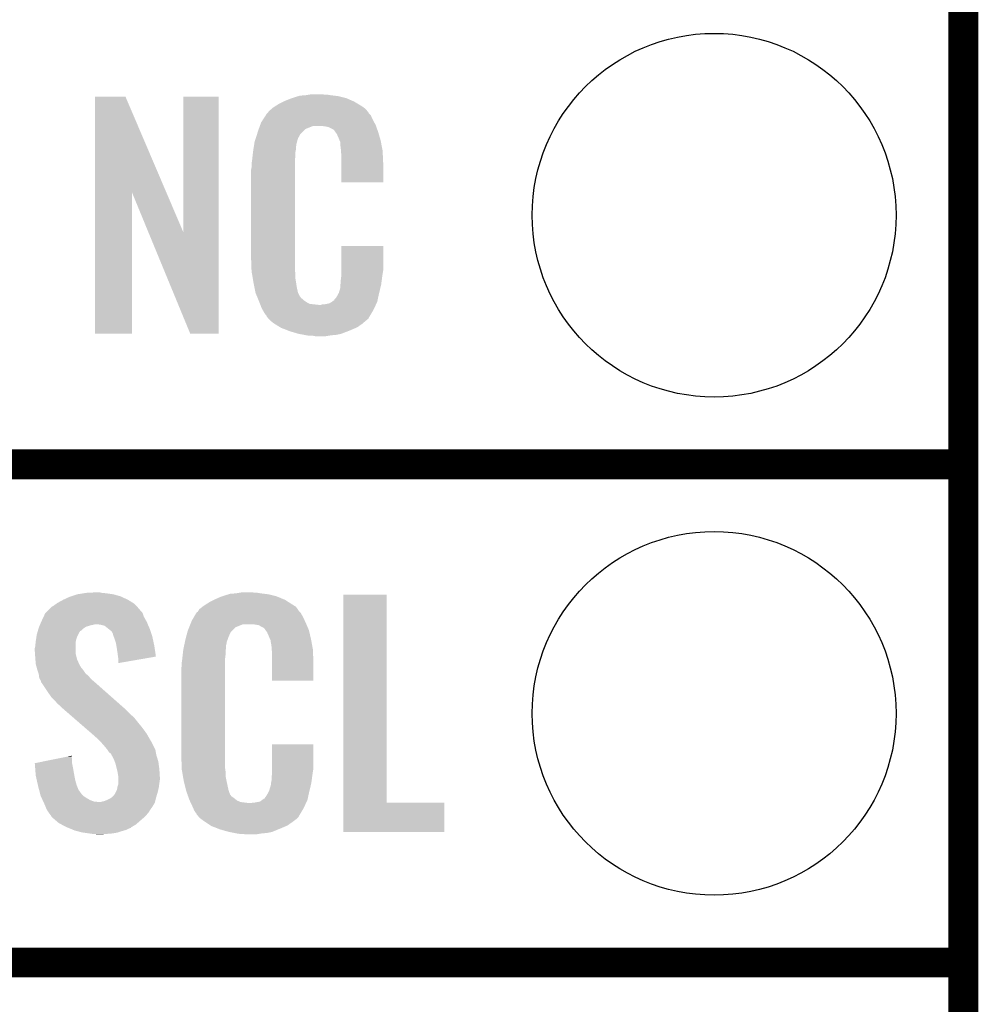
# Model space of a CAD drawing. Extents: x -0.05 to 0.95, y -0.15 to 0.98.
# Tile 20 of 30: x 0.76 to 0.95, y 0.24 to 0.44. Entities that reach past the tile are written whole.
import ezdxf

# ---------------------------------------------------------------- set-up
doc = ezdxf.new("R2010")
doc.units = 0
doc.layers.get('0').update_dxf_attribs({"linetype": 'CONTINUOUS'})
for name, color, linetype in [('GESTURE_CLICK_V102_GKO', 5, 'CONTINUOUS'), ('GESTURE_CLICK_V102_GTO', 14, 'CONTINUOUS'), ('GESTURE_CLICK_V102_GTS', 12, 'CONTINUOUS')]:
    doc.layers.add(name, color=color, linetype=linetype)

# ---------------------------------------------------------------- blocks, each defined once
blk = doc.blocks.new('ROUND_20')
blk.add_circle((0, 0), 0.0365)

msp = doc.modelspace()

# ---------------------------------------------------------------- linework, layer by layer
at = {"layer": 'GESTURE_CLICK_V102_GKO', "const_width": 0.006}
msp.add_lwpolyline([(0.95, -0.05), (0.95, 0.885)], dxfattribs=at)
at = {"layer": 'GESTURE_CLICK_V102_GTO', "const_width": 0.006}
for points in [[(0.747, 0.35), (0.95, 0.35)], [(0.747, 0.35), (0.95, 0.35)], [(0.747, 0.25), (0.95, 0.25)], [(0.747, 0.25), (0.95, 0.25)]]:
    msp.add_lwpolyline(points, dxfattribs=at)
at = {"layer": 'GESTURE_CLICK_V102_GTO'}
for points in [[(0.7758, 0.4046), (0.7758, 0.4238), (0.79009, 0.4046), (0.7819, 0.4238)], [(0.7758, 0.4238), (0.7758, 0.4238), (0.7819, 0.4238), (0.7758, 0.4238)], [(0.7935, 0.3966), (0.7935, 0.4238), (0.8006, 0.3966), (0.8006, 0.4238)], [(0.7935, 0.4238), (0.7935, 0.4238), (0.8006, 0.4238), (0.7935, 0.4238)], [(0.8136, 0.4228), (0.814, 0.423), (0.8278, 0.4228), (0.82734, 0.423)], [(0.814, 0.423), (0.815, 0.4234), (0.82734, 0.423), (0.82643, 0.4234)], [(0.815, 0.4234), (0.8153, 0.4235), (0.82643, 0.4234), (0.8262, 0.4235)], [(0.8153, 0.4235), (0.8159, 0.4237), (0.8262, 0.4235), (0.8254, 0.4237)], [(0.8159, 0.4237), (0.81657, 0.4239), (0.8254, 0.4237), (0.8246, 0.4239)], [(0.81657, 0.4239), (0.8169, 0.424), (0.8246, 0.4239), (0.8238, 0.424)], [(0.8169, 0.424), (0.8181, 0.4241), (0.8238, 0.424), (0.823, 0.4241)], [(0.8181, 0.4241), (0.8187, 0.4242), (0.823, 0.4241), (0.8224, 0.4242)], [(0.8187, 0.4242), (0.8193, 0.4243), (0.8218, 0.4242), (0.8213, 0.4243)], [(0.8107, 0.4209), (0.81127, 0.4214), (0.83043, 0.4209), (0.83, 0.4214)], [(0.81127, 0.4214), (0.8115, 0.4216), (0.83, 0.4214), (0.82972, 0.4216)], [(0.8115, 0.4216), (0.81197, 0.4219), (0.82972, 0.4216), (0.8293, 0.4219)], [(0.81197, 0.4219), (0.8126, 0.4223), (0.8293, 0.4219), (0.82863, 0.4223)], [(0.8126, 0.4223), (0.8136, 0.4228), (0.82863, 0.4223), (0.8278, 0.4228)], [(0.8091, 0.4186), (0.80949, 0.4192), (0.83183, 0.4186), (0.8315, 0.4192)], [(0.80949, 0.4192), (0.81007, 0.4201), (0.8315, 0.4192), (0.8311, 0.4201)], [(0.81007, 0.4201), (0.8102, 0.4203), (0.8311, 0.4201), (0.8309, 0.4203)], [(0.8102, 0.4203), (0.8103, 0.4204), (0.8309, 0.4203), (0.8308, 0.4204)], [(0.8103, 0.4204), (0.81038, 0.4205), (0.8308, 0.4204), (0.8307, 0.4205)], [(0.81038, 0.4205), (0.81054, 0.4207), (0.8307, 0.4205), (0.8306, 0.4207)], [(0.81054, 0.4207), (0.8107, 0.4209), (0.8306, 0.4207), (0.83043, 0.4209)], [(0.8084, 0.4166), (0.80864, 0.4173), (0.8173, 0.4166), (0.818, 0.4173)], [(0.80864, 0.4173), (0.80885, 0.4179), (0.818, 0.4173), (0.8195, 0.4179)], [(0.80885, 0.4179), (0.80893, 0.4181), (0.83217, 0.4179), (0.8321, 0.4181)], [(0.80885, 0.4179), (0.80885, 0.4179), (0.8195, 0.4179), (0.8214, 0.4179)], [(0.80893, 0.4181), (0.8091, 0.4186), (0.8321, 0.4181), (0.83183, 0.4186)], [(0.8221, 0.4178), (0.8214, 0.4179), (0.83221, 0.4178), (0.83217, 0.4179)], [(0.8226, 0.4177), (0.8221, 0.4178), (0.83224, 0.4177), (0.83221, 0.4178)], [(0.8236, 0.4172), (0.8226, 0.4177), (0.83242, 0.4172), (0.83224, 0.4177)], [(0.8238, 0.417), (0.8236, 0.4172), (0.83249, 0.417), (0.83242, 0.4172)], [(0.8078, 0.4147), (0.80802, 0.4154), (0.81631, 0.4147), (0.8165, 0.4154)], [(0.80802, 0.4154), (0.80831, 0.4163), (0.8165, 0.4154), (0.817, 0.4163)], [(0.80831, 0.4163), (0.8084, 0.4166), (0.817, 0.4163), (0.8173, 0.4166)], [(0.82401, 0.4167), (0.8238, 0.417), (0.8326, 0.4167), (0.83249, 0.417)], [(0.8243, 0.4163), (0.82401, 0.4167), (0.83272, 0.4163), (0.8326, 0.4167)], [(0.8247, 0.4154), (0.8243, 0.4163), (0.83298, 0.4154), (0.83272, 0.4163)], [(0.82486, 0.415), (0.8247, 0.4154), (0.8331, 0.415), (0.83298, 0.4154)], [(0.8075, 0.4128), (0.80756, 0.4132), (0.81602, 0.4128), (0.8161, 0.4132)], [(0.80756, 0.4132), (0.80764, 0.4137), (0.8161, 0.4132), (0.8161, 0.4137)], [(0.80764, 0.4137), (0.80771, 0.4141), (0.8161, 0.4137), (0.8162, 0.4141)], [(0.80771, 0.4141), (0.80774, 0.4143), (0.8162, 0.4141), (0.8162, 0.4143)], [(0.80774, 0.4143), (0.8078, 0.4147), (0.8162, 0.4143), (0.81631, 0.4147)], [(0.8249, 0.4149), (0.82486, 0.415), (0.83312, 0.4149), (0.8331, 0.415)], [(0.825, 0.4147), (0.8249, 0.4149), (0.83316, 0.4147), (0.83312, 0.4149)], [(0.825, 0.4141), (0.825, 0.4147), (0.83327, 0.4141), (0.83316, 0.4147)], [(0.8251, 0.4134), (0.825, 0.4141), (0.8334, 0.4134), (0.83327, 0.4141)], [(0.82514, 0.4129), (0.8251, 0.4134), (0.8335, 0.4129), (0.8334, 0.4134)], [(0.80731, 0.4111), (0.8074, 0.4119), (0.8159, 0.4111), (0.816, 0.4119)], [(0.8074, 0.4119), (0.80749, 0.4127), (0.816, 0.4119), (0.816, 0.4127)], [(0.80749, 0.4127), (0.8075, 0.4128), (0.816, 0.4127), (0.81602, 0.4128)], [(0.8252, 0.4121), (0.82514, 0.4129), (0.83353, 0.4121), (0.8335, 0.4129)], [(0.8252, 0.4106), (0.8252, 0.4121), (0.8336, 0.4106), (0.83353, 0.4121)], [(0.8071, 0.4091), (0.8072, 0.4096), (0.8159, 0.4091), (0.8159, 0.4096)], [(0.8072, 0.4103), (0.8073, 0.411), (0.8159, 0.4103), (0.8159, 0.411)], [(0.8072, 0.4096), (0.8072, 0.4103), (0.8159, 0.4096), (0.8159, 0.4103)], [(0.8073, 0.411), (0.80731, 0.4111), (0.8159, 0.411), (0.8159, 0.4111)], [(0.8252, 0.4066), (0.8252, 0.4106), (0.8336, 0.4066), (0.8336, 0.4106)], [(0.8071, 0.3914), (0.8071, 0.4091), (0.8159, 0.3914), (0.8159, 0.4091)], [(0.7758, 0.3762), (0.7758, 0.4046), (0.7832, 0.3762), (0.7832, 0.4046)], [(0.78649, 0.3966), (0.7832, 0.4046), (0.7935, 0.3966), (0.79009, 0.4046)], [(0.7949, 0.3762), (0.78649, 0.3966), (0.8006, 0.3762), (0.8006, 0.3966)], [(0.8252, 0.3889), (0.8252, 0.3938), (0.8336, 0.3889), (0.8336, 0.3938)], [(0.8252, 0.3938), (0.8252, 0.3938), (0.8336, 0.3938), (0.8252, 0.3938)], [(0.80719, 0.3889), (0.8071, 0.3914), (0.8159, 0.3889), (0.8159, 0.3914)], [(0.8072, 0.3887), (0.80719, 0.3889), (0.81593, 0.3887), (0.8159, 0.3889)], [(0.80729, 0.3882), (0.8072, 0.3887), (0.816, 0.3882), (0.81593, 0.3887)], [(0.80744, 0.3873), (0.80729, 0.3882), (0.816, 0.3873), (0.816, 0.3882)], [(0.8251, 0.387), (0.82517, 0.3876), (0.83332, 0.387), (0.8334, 0.3876)], [(0.82517, 0.3876), (0.8252, 0.3878), (0.8334, 0.3876), (0.83343, 0.3878)], [(0.8252, 0.3883), (0.8252, 0.3889), (0.8335, 0.3883), (0.8336, 0.3889)], [(0.8252, 0.3878), (0.8252, 0.3883), (0.83343, 0.3878), (0.8335, 0.3883)], [(0.8076, 0.3864), (0.80744, 0.3873), (0.81614, 0.3864), (0.816, 0.3873)], [(0.8078, 0.3854), (0.8076, 0.3864), (0.8163, 0.3854), (0.81614, 0.3864)], [(0.825, 0.386), (0.82502, 0.3861), (0.83318, 0.386), (0.8332, 0.3861)], [(0.825, 0.3854), (0.825, 0.386), (0.83304, 0.3854), (0.83318, 0.386)], [(0.82502, 0.3861), (0.8251, 0.3865), (0.8332, 0.3861), (0.83325, 0.3865)], [(0.8251, 0.3865), (0.8251, 0.387), (0.83325, 0.3865), (0.83332, 0.387)], [(0.80798, 0.3845), (0.8078, 0.3854), (0.8165, 0.3845), (0.8163, 0.3854)], [(0.808, 0.3844), (0.80798, 0.3845), (0.81655, 0.3844), (0.8165, 0.3845)], [(0.80829, 0.3837), (0.808, 0.3844), (0.8169, 0.3837), (0.81655, 0.3844)], [(0.80833, 0.3836), (0.80829, 0.3837), (0.817, 0.3836), (0.8169, 0.3837)], [(0.80841, 0.3834), (0.80833, 0.3836), (0.8171, 0.3834), (0.817, 0.3836)], [(0.8238, 0.3831), (0.8242, 0.3835), (0.83251, 0.3831), (0.8326, 0.3835)], [(0.8242, 0.3835), (0.8247, 0.3844), (0.8326, 0.3835), (0.8328, 0.3844)], [(0.8247, 0.3844), (0.825, 0.3854), (0.8328, 0.3844), (0.83304, 0.3854)], [(0.80849, 0.3832), (0.80841, 0.3834), (0.8174, 0.3832), (0.8171, 0.3834)], [(0.80862, 0.3829), (0.80849, 0.3832), (0.8177, 0.3829), (0.8174, 0.3832)], [(0.8087, 0.3827), (0.80862, 0.3829), (0.818, 0.3827), (0.8177, 0.3829)], [(0.80878, 0.3825), (0.8087, 0.3827), (0.8183, 0.3825), (0.818, 0.3827)], [(0.80889, 0.3822), (0.80878, 0.3825), (0.8189, 0.3822), (0.8183, 0.3825)], [(0.80897, 0.382), (0.80889, 0.3822), (0.8207, 0.382), (0.8189, 0.3822)], [(0.8092, 0.3814), (0.80897, 0.382), (0.83184, 0.3814), (0.83212, 0.382)], [(0.8211, 0.382), (0.8214, 0.3821), (0.83212, 0.382), (0.83216, 0.3821)], [(0.8218, 0.3821), (0.8228, 0.3823), (0.83216, 0.3821), (0.83226, 0.3823)], [(0.8228, 0.3823), (0.8233, 0.3826), (0.83226, 0.3823), (0.8324, 0.3826)], [(0.8233, 0.3826), (0.8237, 0.3829), (0.8324, 0.3826), (0.83247, 0.3829)], [(0.8238, 0.3829), (0.8238, 0.3831), (0.83247, 0.3829), (0.83251, 0.3831)], [(0.80948, 0.3809), (0.8092, 0.3814), (0.8316, 0.3809), (0.83184, 0.3814)], [(0.8097, 0.3805), (0.80948, 0.3809), (0.83136, 0.3805), (0.8316, 0.3809)], [(0.8101, 0.3799), (0.8097, 0.3805), (0.831, 0.3799), (0.83136, 0.3805)], [(0.8102, 0.3798), (0.8101, 0.3799), (0.83094, 0.3798), (0.831, 0.3799)], [(0.8102, 0.3797), (0.8102, 0.3798), (0.83088, 0.3797), (0.83094, 0.3798)], [(0.81046, 0.3794), (0.8102, 0.3797), (0.8307, 0.3794), (0.83088, 0.3797)], [(0.81063, 0.3792), (0.81046, 0.3794), (0.8306, 0.3792), (0.8307, 0.3794)], [(0.8108, 0.379), (0.81063, 0.3792), (0.83035, 0.379), (0.8306, 0.3792)], [(0.81103, 0.3788), (0.8108, 0.379), (0.8301, 0.3788), (0.83035, 0.379)], [(0.8115, 0.3784), (0.81103, 0.3788), (0.82963, 0.3784), (0.8301, 0.3788)], [(0.81182, 0.3782), (0.8115, 0.3784), (0.8294, 0.3782), (0.82963, 0.3784)], [(0.81294, 0.3775), (0.81182, 0.3782), (0.8284, 0.3775), (0.8294, 0.3782)], [(0.8131, 0.3774), (0.81294, 0.3775), (0.82817, 0.3774), (0.8284, 0.3775)], [(0.81439, 0.3769), (0.8131, 0.3774), (0.827, 0.3769), (0.82817, 0.3774)], [(0.8149, 0.3767), (0.81439, 0.3769), (0.82649, 0.3767), (0.827, 0.3769)], [(0.8166, 0.3762), (0.8149, 0.3767), (0.8252, 0.3762), (0.82649, 0.3767)], [(0.81767, 0.376), (0.8166, 0.3762), (0.8243, 0.376), (0.8252, 0.3762)], [(0.8182, 0.3759), (0.81767, 0.376), (0.8232, 0.3759), (0.8243, 0.376)], [(0.8188, 0.3758), (0.8182, 0.3759), (0.8226, 0.3758), (0.8232, 0.3759)], [(0.82, 0.3757), (0.8195, 0.3758), (0.822, 0.3757), (0.8226, 0.3758)], [(0.77347, 0.3241), (0.7741, 0.3242), (0.7781, 0.3241), (0.7771, 0.3242)], [(0.7741, 0.3242), (0.7761, 0.3243), (0.7771, 0.3242), (0.7767, 0.3243)], [(0.8041, 0.3241), (0.8047, 0.3242), (0.809, 0.3241), (0.8084, 0.3242)], [(0.8047, 0.3242), (0.8053, 0.3243), (0.8078, 0.3242), (0.8074, 0.3243)], [(0.76802, 0.322), (0.7683, 0.3222), (0.7837, 0.322), (0.78337, 0.3222)], [(0.7683, 0.3222), (0.7694, 0.3228), (0.78337, 0.3222), (0.7824, 0.3228)], [(0.7694, 0.3228), (0.7707, 0.3234), (0.7824, 0.3228), (0.78111, 0.3234)], [(0.7707, 0.3234), (0.771, 0.3235), (0.78111, 0.3234), (0.7809, 0.3235)], [(0.771, 0.3235), (0.7722, 0.3239), (0.7809, 0.3235), (0.7795, 0.3239)], [(0.7722, 0.3239), (0.77347, 0.3241), (0.7795, 0.3239), (0.7781, 0.3241)], [(0.79807, 0.3219), (0.7987, 0.3223), (0.8153, 0.3219), (0.81468, 0.3223)], [(0.7987, 0.3223), (0.7997, 0.3228), (0.81468, 0.3223), (0.8139, 0.3228)], [(0.7997, 0.3228), (0.8001, 0.323), (0.8139, 0.3228), (0.81341, 0.323)], [(0.8001, 0.323), (0.801, 0.3234), (0.81341, 0.323), (0.81244, 0.3234)], [(0.801, 0.3234), (0.8013, 0.3235), (0.81244, 0.3234), (0.8122, 0.3235)], [(0.8013, 0.3235), (0.8019, 0.3237), (0.8122, 0.3235), (0.8114, 0.3237)], [(0.8019, 0.3237), (0.80257, 0.3239), (0.8114, 0.3237), (0.8106, 0.3239)], [(0.80257, 0.3239), (0.8029, 0.324), (0.8106, 0.3239), (0.8098, 0.324)], [(0.8029, 0.324), (0.8041, 0.3241), (0.8098, 0.324), (0.809, 0.3241)], [(0.8256, 0.2821), (0.8256, 0.3238), (0.8343, 0.2821), (0.8343, 0.3238)], [(0.8256, 0.3238), (0.8256, 0.3238), (0.8343, 0.3238), (0.8256, 0.3238)], [(0.7658, 0.3201), (0.7659, 0.3202), (0.78534, 0.3201), (0.7853, 0.3202)], [(0.7659, 0.3202), (0.7663, 0.3206), (0.7853, 0.3202), (0.7849, 0.3206)], [(0.7663, 0.3206), (0.7665, 0.3208), (0.7849, 0.3206), (0.7848, 0.3208)], [(0.7665, 0.3208), (0.7671, 0.3214), (0.7848, 0.3208), (0.78425, 0.3214)], [(0.7671, 0.3214), (0.7676, 0.3217), (0.78425, 0.3214), (0.78398, 0.3217)], [(0.7676, 0.3217), (0.76802, 0.322), (0.78398, 0.3217), (0.7837, 0.322)], [(0.79608, 0.3201), (0.7962, 0.3203), (0.8171, 0.3201), (0.8169, 0.3203)], [(0.7962, 0.3203), (0.7964, 0.3204), (0.8169, 0.3203), (0.8168, 0.3204)], [(0.7964, 0.3204), (0.79646, 0.3205), (0.8168, 0.3204), (0.8167, 0.3205)], [(0.79646, 0.3205), (0.79658, 0.3207), (0.8167, 0.3205), (0.8166, 0.3207)], [(0.79658, 0.3207), (0.7967, 0.3209), (0.8166, 0.3207), (0.81646, 0.3209)], [(0.7967, 0.3209), (0.79734, 0.3214), (0.81646, 0.3209), (0.8161, 0.3214)], [(0.79734, 0.3214), (0.7976, 0.3216), (0.8161, 0.3214), (0.81578, 0.3216)], [(0.7976, 0.3216), (0.79807, 0.3219), (0.81578, 0.3216), (0.8153, 0.3219)], [(0.7648, 0.3179), (0.76497, 0.3183), (0.78637, 0.3179), (0.7862, 0.3183)], [(0.76497, 0.3183), (0.7651, 0.3186), (0.7862, 0.3183), (0.78604, 0.3186)], [(0.7651, 0.3186), (0.76547, 0.3194), (0.78604, 0.3186), (0.7856, 0.3194)], [(0.76547, 0.3194), (0.7658, 0.3201), (0.7856, 0.3194), (0.78534, 0.3201)], [(0.795, 0.3181), (0.7952, 0.3186), (0.8181, 0.3181), (0.81787, 0.3186)], [(0.7952, 0.3186), (0.79555, 0.3192), (0.81787, 0.3186), (0.8176, 0.3192)], [(0.79555, 0.3192), (0.79608, 0.3201), (0.8176, 0.3192), (0.8171, 0.3201)], [(0.76421, 0.3162), (0.7643, 0.3165), (0.7726, 0.3162), (0.7728, 0.3165)], [(0.7643, 0.3165), (0.76433, 0.3166), (0.7728, 0.3165), (0.773, 0.3166)], [(0.76433, 0.3166), (0.76444, 0.317), (0.773, 0.3166), (0.7734, 0.317)], [(0.76444, 0.317), (0.7645, 0.3172), (0.7734, 0.317), (0.7737, 0.3172)], [(0.7645, 0.3172), (0.76459, 0.3174), (0.7737, 0.3172), (0.774, 0.3174)], [(0.76459, 0.3174), (0.76471, 0.3177), (0.774, 0.3174), (0.775, 0.3177)], [(0.76471, 0.3177), (0.76476, 0.3178), (0.775, 0.3177), (0.7755, 0.3178)], [(0.76476, 0.3178), (0.7648, 0.3179), (0.7755, 0.3178), (0.7758, 0.3179)], [(0.7648, 0.3179), (0.7648, 0.3179), (0.7758, 0.3179), (0.7761, 0.3179)], [(0.7769, 0.3178), (0.7761, 0.3179), (0.78641, 0.3178), (0.78637, 0.3179)], [(0.7777, 0.3176), (0.7769, 0.3178), (0.7865, 0.3176), (0.78641, 0.3178)], [(0.77858, 0.3169), (0.7777, 0.3176), (0.7868, 0.3169), (0.7865, 0.3176)], [(0.7787, 0.3168), (0.77858, 0.3169), (0.78683, 0.3168), (0.7868, 0.3169)], [(0.7791, 0.3165), (0.7787, 0.3168), (0.78693, 0.3165), (0.78683, 0.3168)], [(0.7794, 0.3159), (0.7791, 0.3165), (0.78713, 0.3159), (0.78693, 0.3165)], [(0.79408, 0.3154), (0.79432, 0.3163), (0.8026, 0.3154), (0.803, 0.3163)], [(0.79432, 0.3163), (0.7944, 0.3166), (0.803, 0.3163), (0.8033, 0.3166)], [(0.7944, 0.3166), (0.79468, 0.3173), (0.8033, 0.3166), (0.804, 0.3173)], [(0.79468, 0.3173), (0.79492, 0.3179), (0.804, 0.3173), (0.8055, 0.3179)], [(0.79492, 0.3179), (0.795, 0.3181), (0.81819, 0.3179), (0.8181, 0.3181)], [(0.79492, 0.3179), (0.79492, 0.3179), (0.8055, 0.3179), (0.8075, 0.3179)], [(0.8087, 0.3177), (0.8075, 0.3179), (0.81827, 0.3177), (0.81819, 0.3179)], [(0.809, 0.3175), (0.8087, 0.3177), (0.81836, 0.3175), (0.81827, 0.3177)], [(0.8096, 0.3172), (0.809, 0.3175), (0.81849, 0.3172), (0.81836, 0.3175)], [(0.8098, 0.317), (0.8096, 0.3172), (0.81857, 0.317), (0.81849, 0.3172)], [(0.81001, 0.3167), (0.8098, 0.317), (0.8187, 0.3167), (0.81857, 0.317)], [(0.8103, 0.3163), (0.81001, 0.3167), (0.81879, 0.3163), (0.8187, 0.3167)], [(0.8107, 0.3154), (0.8103, 0.3163), (0.81901, 0.3154), (0.81879, 0.3163)], [(0.76387, 0.3142), (0.7639, 0.3145), (0.7719, 0.3142), (0.77195, 0.3145)], [(0.7639, 0.3145), (0.76395, 0.3148), (0.77195, 0.3145), (0.772, 0.3148)], [(0.76395, 0.3148), (0.76404, 0.3154), (0.772, 0.3148), (0.7722, 0.3154)], [(0.76404, 0.3154), (0.7641, 0.3158), (0.7722, 0.3154), (0.7724, 0.3158)], [(0.7641, 0.3158), (0.76421, 0.3162), (0.7724, 0.3158), (0.7726, 0.3162)], [(0.7794, 0.3158), (0.7794, 0.3159), (0.78717, 0.3158), (0.78713, 0.3159)], [(0.77955, 0.3154), (0.7794, 0.3158), (0.7873, 0.3154), (0.78717, 0.3158)], [(0.7797, 0.315), (0.77955, 0.3154), (0.78738, 0.315), (0.7873, 0.3154)], [(0.78, 0.3141), (0.7797, 0.315), (0.78757, 0.3141), (0.78738, 0.315)], [(0.79377, 0.3141), (0.79382, 0.3143), (0.8022, 0.3141), (0.8022, 0.3143)], [(0.79382, 0.3143), (0.7939, 0.3147), (0.8022, 0.3143), (0.80235, 0.3147)], [(0.7939, 0.3147), (0.79408, 0.3154), (0.80235, 0.3147), (0.8026, 0.3154)], [(0.81086, 0.315), (0.8107, 0.3154), (0.8191, 0.315), (0.81901, 0.3154)], [(0.8109, 0.3149), (0.81086, 0.315), (0.81912, 0.3149), (0.8191, 0.315)], [(0.811, 0.3147), (0.8109, 0.3149), (0.81916, 0.3147), (0.81912, 0.3149)], [(0.811, 0.3146), (0.811, 0.3147), (0.81918, 0.3146), (0.81916, 0.3147)], [(0.8111, 0.3141), (0.811, 0.3146), (0.81927, 0.3141), (0.81918, 0.3146)], [(0.7637, 0.3131), (0.7638, 0.3135), (0.7719, 0.3131), (0.7719, 0.3135)], [(0.7637, 0.3126), (0.7637, 0.3131), (0.7719, 0.3126), (0.7719, 0.3131)], [(0.76374, 0.312), (0.7637, 0.3126), (0.7719, 0.312), (0.7719, 0.3126)], [(0.7638, 0.3135), (0.76387, 0.3142), (0.7719, 0.3135), (0.7719, 0.3142)], [(0.78009, 0.3135), (0.78, 0.3141), (0.7877, 0.3135), (0.78757, 0.3141)], [(0.7803, 0.3122), (0.78009, 0.3135), (0.78789, 0.3122), (0.7877, 0.3135)], [(0.7934, 0.3119), (0.79349, 0.3127), (0.802, 0.3119), (0.802, 0.3127)], [(0.79349, 0.3127), (0.7935, 0.3128), (0.802, 0.3127), (0.80202, 0.3128)], [(0.7935, 0.3128), (0.79358, 0.3132), (0.80202, 0.3128), (0.8021, 0.3132)], [(0.79358, 0.3132), (0.79369, 0.3137), (0.8021, 0.3132), (0.8021, 0.3137)], [(0.79369, 0.3137), (0.79377, 0.3141), (0.8021, 0.3137), (0.8022, 0.3141)], [(0.8112, 0.3134), (0.8111, 0.3141), (0.8194, 0.3134), (0.81927, 0.3141)], [(0.81124, 0.3129), (0.8112, 0.3134), (0.8195, 0.3129), (0.8194, 0.3134)], [(0.8113, 0.3121), (0.81124, 0.3129), (0.81953, 0.3121), (0.8195, 0.3129)], [(0.7638, 0.3112), (0.76374, 0.312), (0.7721, 0.3112), (0.7719, 0.312)], [(0.76383, 0.3108), (0.7638, 0.3112), (0.7722, 0.3108), (0.7721, 0.3112)], [(0.7639, 0.3099), (0.76383, 0.3108), (0.77262, 0.3099), (0.7722, 0.3108)], [(0.7804, 0.3114), (0.7803, 0.3122), (0.788, 0.3114), (0.78789, 0.3122)], [(0.7805, 0.3107), (0.7804, 0.3114), (0.78396, 0.3107), (0.788, 0.3114)], [(0.7805, 0.3101), (0.7805, 0.3107), (0.7805, 0.3101), (0.78396, 0.3107)], [(0.7932, 0.3103), (0.7933, 0.311), (0.8019, 0.3103), (0.8019, 0.311)], [(0.7933, 0.311), (0.79331, 0.3111), (0.8019, 0.311), (0.8019, 0.3111)], [(0.79331, 0.3111), (0.7934, 0.3119), (0.8019, 0.3111), (0.802, 0.3119)], [(0.8113, 0.3106), (0.8113, 0.3121), (0.8196, 0.3106), (0.81953, 0.3121)], [(0.8113, 0.3066), (0.8113, 0.3106), (0.8196, 0.3066), (0.8196, 0.3106)], [(0.76401, 0.3095), (0.7639, 0.3099), (0.7728, 0.3095), (0.77262, 0.3099)], [(0.76404, 0.3094), (0.76401, 0.3095), (0.7729, 0.3094), (0.7728, 0.3095)], [(0.76409, 0.3092), (0.76404, 0.3094), (0.773, 0.3092), (0.7729, 0.3094)], [(0.76415, 0.309), (0.76409, 0.3092), (0.7732, 0.309), (0.773, 0.3092)], [(0.7642, 0.3088), (0.76415, 0.309), (0.77335, 0.3088), (0.7732, 0.309)], [(0.76427, 0.3086), (0.7642, 0.3088), (0.7735, 0.3086), (0.77335, 0.3088)], [(0.76447, 0.308), (0.76427, 0.3086), (0.7739, 0.308), (0.7735, 0.3086)], [(0.7931, 0.3091), (0.7932, 0.3096), (0.8019, 0.3091), (0.8019, 0.3096)], [(0.7931, 0.2914), (0.7931, 0.3091), (0.8019, 0.2914), (0.8019, 0.3091)], [(0.7932, 0.3096), (0.7932, 0.3103), (0.8019, 0.3096), (0.8019, 0.3103)], [(0.7645, 0.3079), (0.76447, 0.308), (0.77402, 0.3079), (0.7739, 0.308)], [(0.76454, 0.3076), (0.7645, 0.3079), (0.7744, 0.3076), (0.77402, 0.3079)], [(0.7646, 0.3071), (0.76454, 0.3076), (0.77483, 0.3071), (0.7744, 0.3076)], [(0.76472, 0.3069), (0.7646, 0.3071), (0.775, 0.3069), (0.77483, 0.3071)], [(0.7649, 0.3066), (0.76472, 0.3069), (0.77535, 0.3066), (0.775, 0.3069)], [(0.76497, 0.3063), (0.7649, 0.3066), (0.7757, 0.3063), (0.77535, 0.3066)], [(0.765, 0.3062), (0.76497, 0.3063), (0.77581, 0.3062), (0.7757, 0.3063)], [(0.7651, 0.3061), (0.765, 0.3062), (0.77593, 0.3061), (0.77581, 0.3062)], [(0.7663, 0.3043), (0.7651, 0.3061), (0.77796, 0.3043), (0.77593, 0.3061)], [(0.767, 0.3033), (0.7663, 0.3043), (0.7791, 0.3033), (0.77796, 0.3043)], [(0.7677, 0.3026), (0.767, 0.3033), (0.77989, 0.3026), (0.7791, 0.3033)], [(0.7683, 0.3019), (0.7677, 0.3026), (0.78068, 0.3019), (0.77989, 0.3026)], [(0.7688, 0.3015), (0.7683, 0.3019), (0.78113, 0.3015), (0.78068, 0.3019)], [(0.7693, 0.301), (0.7688, 0.3015), (0.7817, 0.301), (0.78113, 0.3015)], [(0.77057, 0.2999), (0.7693, 0.301), (0.7828, 0.2999), (0.7817, 0.301)], [(0.77138, 0.2992), (0.77057, 0.2999), (0.7836, 0.2992), (0.7828, 0.2999)], [(0.77253, 0.2982), (0.77138, 0.2992), (0.7844, 0.2982), (0.7836, 0.2992)], [(0.7738, 0.2971), (0.77253, 0.2982), (0.7853, 0.2971), (0.7844, 0.2982)], [(0.77507, 0.296), (0.7738, 0.2971), (0.7861, 0.296), (0.7853, 0.2971)], [(0.7753, 0.2958), (0.77507, 0.296), (0.78622, 0.2958), (0.7861, 0.296)], [(0.7762, 0.295), (0.7753, 0.2958), (0.78668, 0.295), (0.78622, 0.2958)], [(0.7764, 0.2948), (0.7762, 0.295), (0.7868, 0.2948), (0.78668, 0.295)], [(0.7766, 0.2946), (0.7764, 0.2948), (0.7869, 0.2946), (0.7868, 0.2948)], [(0.7769, 0.2943), (0.7766, 0.2946), (0.7871, 0.2943), (0.7869, 0.2946)], [(0.777, 0.2942), (0.7769, 0.2943), (0.78715, 0.2942), (0.7871, 0.2943)], [(0.7777, 0.2934), (0.777, 0.2942), (0.78755, 0.2934), (0.78715, 0.2942)], [(0.7782, 0.2928), (0.7777, 0.2934), (0.78785, 0.2928), (0.78755, 0.2934)], [(0.77827, 0.2927), (0.7782, 0.2928), (0.7879, 0.2927), (0.78785, 0.2928)], [(0.7786, 0.2922), (0.77827, 0.2927), (0.78799, 0.2922), (0.7879, 0.2927)], [(0.8113, 0.2889), (0.8113, 0.2938), (0.8196, 0.2889), (0.8196, 0.2938)], [(0.8113, 0.2938), (0.8113, 0.2938), (0.8196, 0.2938), (0.8113, 0.2938)], [(0.7637, 0.29), (0.76716, 0.2907), (0.7712, 0.29), (0.7712, 0.2907)], [(0.76716, 0.2907), (0.77012, 0.2913), (0.7712, 0.2907), (0.7711, 0.2913)], [(0.77012, 0.2913), (0.7711, 0.2915), (0.7711, 0.2913), (0.7711, 0.2915)], [(0.779, 0.2919), (0.7786, 0.2922), (0.78805, 0.2919), (0.78799, 0.2922)], [(0.7791, 0.2916), (0.779, 0.2919), (0.7881, 0.2916), (0.78805, 0.2919)], [(0.7792, 0.2915), (0.7791, 0.2916), (0.78813, 0.2915), (0.7881, 0.2916)], [(0.7796, 0.2907), (0.7792, 0.2915), (0.78838, 0.2907), (0.78813, 0.2915)], [(0.77975, 0.2903), (0.7796, 0.2907), (0.7885, 0.2903), (0.78838, 0.2907)], [(0.79319, 0.2889), (0.7931, 0.2914), (0.8019, 0.2889), (0.8019, 0.2914)], [(0.76371, 0.2899), (0.7637, 0.29), (0.7712, 0.2899), (0.7712, 0.29)], [(0.76379, 0.2889), (0.76371, 0.2899), (0.7714, 0.2889), (0.7712, 0.2899)], [(0.7639, 0.2875), (0.76379, 0.2889), (0.77165, 0.2875), (0.7714, 0.2889)], [(0.7799, 0.2899), (0.77975, 0.2903), (0.78855, 0.2899), (0.7885, 0.2903)], [(0.78017, 0.2888), (0.7799, 0.2899), (0.7887, 0.2888), (0.78855, 0.2899)], [(0.7803, 0.2883), (0.78017, 0.2888), (0.78873, 0.2883), (0.7887, 0.2888)], [(0.7932, 0.2887), (0.79319, 0.2889), (0.80193, 0.2887), (0.8019, 0.2889)], [(0.79329, 0.2882), (0.7932, 0.2887), (0.802, 0.2882), (0.80193, 0.2887)], [(0.8113, 0.2883), (0.8113, 0.2889), (0.8195, 0.2883), (0.8196, 0.2889)], [(0.76408, 0.2867), (0.7639, 0.2875), (0.7718, 0.2867), (0.77165, 0.2875)], [(0.76433, 0.2856), (0.76408, 0.2867), (0.7721, 0.2856), (0.7718, 0.2867)], [(0.78048, 0.2872), (0.7803, 0.2883), (0.7888, 0.2872), (0.78873, 0.2883)], [(0.7805, 0.2871), (0.78048, 0.2872), (0.7888, 0.2871), (0.7888, 0.2872)], [(0.7805, 0.2867), (0.7805, 0.2871), (0.7888, 0.2867), (0.7888, 0.2871)], [(0.7805, 0.286), (0.7805, 0.2867), (0.7887, 0.286), (0.7888, 0.2867)], [(0.79344, 0.2873), (0.79329, 0.2882), (0.802, 0.2873), (0.802, 0.2882)], [(0.7936, 0.2864), (0.79344, 0.2873), (0.80219, 0.2864), (0.802, 0.2873)], [(0.8112, 0.287), (0.81127, 0.2876), (0.81932, 0.287), (0.8194, 0.2876)], [(0.8112, 0.2865), (0.8112, 0.287), (0.81925, 0.2865), (0.81932, 0.287)], [(0.81127, 0.2876), (0.8113, 0.2878), (0.8194, 0.2876), (0.81943, 0.2878)], [(0.8113, 0.2878), (0.8113, 0.2883), (0.81943, 0.2878), (0.8195, 0.2883)], [(0.7644, 0.2853), (0.76433, 0.2856), (0.77222, 0.2853), (0.7721, 0.2856)], [(0.76458, 0.2846), (0.7644, 0.2853), (0.7725, 0.2846), (0.77222, 0.2853)], [(0.78, 0.2843), (0.7802, 0.2847), (0.7884, 0.2843), (0.78849, 0.2847)], [(0.7802, 0.2847), (0.78028, 0.2852), (0.78849, 0.2847), (0.7886, 0.2852)], [(0.78028, 0.2852), (0.7803, 0.2853), (0.7886, 0.2852), (0.78861, 0.2853)], [(0.7803, 0.2853), (0.7805, 0.2859), (0.78861, 0.2853), (0.78869, 0.2859)], [(0.7805, 0.2859), (0.7805, 0.286), (0.78869, 0.2859), (0.7887, 0.286)], [(0.79385, 0.2854), (0.7936, 0.2864), (0.8024, 0.2854), (0.80219, 0.2864)], [(0.79408, 0.2845), (0.79385, 0.2854), (0.8026, 0.2845), (0.8024, 0.2854)], [(0.8107, 0.2844), (0.811, 0.2854), (0.8188, 0.2844), (0.81904, 0.2854)], [(0.811, 0.2855), (0.8111, 0.2857), (0.81906, 0.2855), (0.81911, 0.2857)], [(0.811, 0.2854), (0.811, 0.2855), (0.81904, 0.2854), (0.81906, 0.2855)], [(0.8111, 0.286), (0.81112, 0.2861), (0.81918, 0.286), (0.8192, 0.2861)], [(0.8111, 0.2857), (0.8111, 0.286), (0.81911, 0.2857), (0.81918, 0.286)], [(0.81112, 0.2861), (0.8112, 0.2865), (0.8192, 0.2861), (0.81925, 0.2865)], [(0.76461, 0.2845), (0.76458, 0.2846), (0.7726, 0.2845), (0.7725, 0.2846)], [(0.76469, 0.2842), (0.76461, 0.2845), (0.7728, 0.2842), (0.7726, 0.2845)], [(0.76479, 0.2838), (0.76469, 0.2842), (0.7731, 0.2838), (0.7728, 0.2842)], [(0.7649, 0.2834), (0.76479, 0.2838), (0.7735, 0.2834), (0.7731, 0.2838)], [(0.76509, 0.283), (0.7649, 0.2834), (0.7741, 0.283), (0.7735, 0.2834)], [(0.76527, 0.2826), (0.76509, 0.283), (0.7748, 0.2826), (0.7741, 0.283)], [(0.7777, 0.2824), (0.7786, 0.2828), (0.78787, 0.2824), (0.78797, 0.2828)], [(0.7786, 0.2828), (0.7791, 0.2831), (0.78797, 0.2828), (0.78805, 0.2831)], [(0.7791, 0.2831), (0.7793, 0.2833), (0.78805, 0.2831), (0.7881, 0.2833)], [(0.7793, 0.2833), (0.7796, 0.2836), (0.7881, 0.2833), (0.78819, 0.2836)], [(0.7796, 0.2836), (0.7798, 0.2839), (0.78819, 0.2836), (0.78828, 0.2839)], [(0.7798, 0.2839), (0.78, 0.2843), (0.78828, 0.2839), (0.7884, 0.2843)], [(0.7941, 0.2844), (0.79408, 0.2845), (0.80264, 0.2844), (0.8026, 0.2845)], [(0.79435, 0.2837), (0.7941, 0.2844), (0.8029, 0.2837), (0.80264, 0.2844)], [(0.79438, 0.2836), (0.79435, 0.2837), (0.803, 0.2836), (0.8029, 0.2837)], [(0.79445, 0.2834), (0.79438, 0.2836), (0.8031, 0.2834), (0.803, 0.2836)], [(0.79452, 0.2832), (0.79445, 0.2834), (0.8034, 0.2832), (0.8031, 0.2834)], [(0.79463, 0.2829), (0.79452, 0.2832), (0.8038, 0.2829), (0.8034, 0.2832)], [(0.7947, 0.2827), (0.79463, 0.2829), (0.80405, 0.2827), (0.8038, 0.2829)], [(0.79479, 0.2825), (0.7947, 0.2827), (0.8043, 0.2825), (0.80405, 0.2827)], [(0.8093, 0.2826), (0.8097, 0.2829), (0.8184, 0.2826), (0.81847, 0.2829)], [(0.8098, 0.2829), (0.8099, 0.2831), (0.81847, 0.2829), (0.81851, 0.2831)], [(0.8099, 0.2831), (0.8102, 0.2835), (0.81851, 0.2831), (0.8186, 0.2835)], [(0.8102, 0.2835), (0.8107, 0.2844), (0.8186, 0.2835), (0.8188, 0.2844)], [(0.76541, 0.2823), (0.76527, 0.2826), (0.7756, 0.2823), (0.7748, 0.2826)], [(0.76546, 0.2822), (0.76541, 0.2823), (0.7766, 0.2822), (0.7756, 0.2823)], [(0.76551, 0.2821), (0.76546, 0.2822), (0.7878, 0.2821), (0.78782, 0.2822)], [(0.7656, 0.2819), (0.76551, 0.2821), (0.78768, 0.2819), (0.7878, 0.2821)], [(0.76593, 0.2811), (0.7656, 0.2819), (0.7872, 0.2811), (0.78768, 0.2819)], [(0.76597, 0.281), (0.76593, 0.2811), (0.7871, 0.281), (0.7872, 0.2811)], [(0.7661, 0.2807), (0.76597, 0.281), (0.7869, 0.2807), (0.7871, 0.281)], [(0.76643, 0.2802), (0.7661, 0.2807), (0.7866, 0.2802), (0.7869, 0.2807)], [(0.7769, 0.2822), (0.7772, 0.2823), (0.78782, 0.2822), (0.78785, 0.2823)], [(0.7772, 0.2823), (0.7777, 0.2824), (0.78785, 0.2823), (0.78787, 0.2824)], [(0.79493, 0.2822), (0.79479, 0.2825), (0.805, 0.2822), (0.8043, 0.2825)], [(0.79498, 0.2821), (0.79493, 0.2822), (0.8058, 0.2821), (0.805, 0.2822)], [(0.79502, 0.282), (0.79498, 0.2821), (0.8067, 0.282), (0.8058, 0.2821)], [(0.7953, 0.2814), (0.79502, 0.282), (0.81784, 0.2814), (0.81812, 0.282)], [(0.79552, 0.2809), (0.7953, 0.2814), (0.8176, 0.2809), (0.81784, 0.2814)], [(0.7957, 0.2805), (0.79552, 0.2809), (0.81736, 0.2805), (0.8176, 0.2809)], [(0.8071, 0.282), (0.8075, 0.2821), (0.81812, 0.282), (0.81816, 0.2821)], [(0.8078, 0.2821), (0.8089, 0.2823), (0.81816, 0.2821), (0.81826, 0.2823)], [(0.8089, 0.2823), (0.8093, 0.2826), (0.81826, 0.2823), (0.8184, 0.2826)], [(0.8256, 0.2762), (0.8256, 0.2821), (0.8459, 0.2762), (0.8459, 0.2821)], [(0.8256, 0.2821), (0.8256, 0.2821), (0.8459, 0.2821), (0.8343, 0.2821)], [(0.7667, 0.2798), (0.76643, 0.2802), (0.78627, 0.2798), (0.7866, 0.2802)], [(0.76685, 0.2796), (0.7667, 0.2798), (0.7861, 0.2796), (0.78627, 0.2798)], [(0.767, 0.2794), (0.76685, 0.2796), (0.7859, 0.2794), (0.7861, 0.2796)], [(0.7671, 0.2792), (0.767, 0.2794), (0.7857, 0.2792), (0.7859, 0.2794)], [(0.76733, 0.279), (0.7671, 0.2792), (0.7855, 0.279), (0.7857, 0.2792)], [(0.76803, 0.2784), (0.76733, 0.279), (0.7848, 0.2784), (0.7855, 0.279)], [(0.7961, 0.2799), (0.7957, 0.2805), (0.817, 0.2799), (0.81736, 0.2805)], [(0.7962, 0.2798), (0.7961, 0.2799), (0.81694, 0.2798), (0.817, 0.2799)], [(0.7962, 0.2797), (0.7962, 0.2798), (0.81688, 0.2797), (0.81694, 0.2798)], [(0.79646, 0.2794), (0.7962, 0.2797), (0.8167, 0.2794), (0.81688, 0.2797)], [(0.79663, 0.2792), (0.79646, 0.2794), (0.8166, 0.2792), (0.8167, 0.2794)], [(0.7968, 0.279), (0.79663, 0.2792), (0.8164, 0.279), (0.8166, 0.2792)], [(0.79707, 0.2788), (0.7968, 0.279), (0.8162, 0.2788), (0.8164, 0.279)], [(0.7976, 0.2784), (0.79707, 0.2788), (0.81567, 0.2784), (0.8162, 0.2788)], [(0.7685, 0.278), (0.76803, 0.2784), (0.78434, 0.278), (0.7848, 0.2784)], [(0.76906, 0.2777), (0.7685, 0.278), (0.784, 0.2777), (0.78434, 0.278)], [(0.77, 0.2772), (0.76906, 0.2777), (0.78317, 0.2772), (0.784, 0.2777)], [(0.77024, 0.2771), (0.77, 0.2772), (0.783, 0.2771), (0.78317, 0.2772)], [(0.77049, 0.277), (0.77024, 0.2771), (0.783, 0.277), (0.783, 0.2771)], [(0.77073, 0.2769), (0.77049, 0.277), (0.7826, 0.2769), (0.783, 0.277)], [(0.77146, 0.2766), (0.77073, 0.2769), (0.782, 0.2766), (0.7826, 0.2769)], [(0.7979, 0.2782), (0.7976, 0.2784), (0.8154, 0.2782), (0.81567, 0.2784)], [(0.79895, 0.2775), (0.7979, 0.2782), (0.8144, 0.2775), (0.8154, 0.2782)], [(0.7991, 0.2774), (0.79895, 0.2775), (0.81417, 0.2774), (0.8144, 0.2775)], [(0.80039, 0.2769), (0.7991, 0.2774), (0.813, 0.2769), (0.81417, 0.2774)], [(0.8009, 0.2767), (0.80039, 0.2769), (0.81251, 0.2767), (0.813, 0.2769)], [(0.7717, 0.2765), (0.77146, 0.2766), (0.78165, 0.2765), (0.782, 0.2766)], [(0.77207, 0.2764), (0.7717, 0.2765), (0.7813, 0.2764), (0.78165, 0.2765)], [(0.7732, 0.2761), (0.77207, 0.2764), (0.7804, 0.2761), (0.7813, 0.2764)], [(0.7746, 0.2759), (0.7732, 0.2761), (0.7793, 0.2759), (0.7804, 0.2761)], [(0.7753, 0.2758), (0.7746, 0.2759), (0.7781, 0.2758), (0.7793, 0.2759)], [(0.7762, 0.2757), (0.7758, 0.2758), (0.7769, 0.2757), (0.7781, 0.2758)], [(0.8027, 0.2762), (0.8009, 0.2767), (0.8113, 0.2762), (0.81251, 0.2767)], [(0.8037, 0.276), (0.8027, 0.2762), (0.8103, 0.276), (0.8113, 0.2762)], [(0.8042, 0.2759), (0.8037, 0.276), (0.8092, 0.2759), (0.8103, 0.276)], [(0.8049, 0.2758), (0.8042, 0.2759), (0.8086, 0.2758), (0.8092, 0.2759)], [(0.806, 0.2757), (0.8055, 0.2758), (0.808, 0.2757), (0.8086, 0.2758)]]:
    msp.add_solid(points, dxfattribs=at)

# ---------------------------------------------------------------- block references
at = {"layer": 'GESTURE_CLICK_V102_GTS'}
for p in [(0.9, 0.4), (0.9, 0.3)]:
    msp.add_blockref('ROUND_20', p, dxfattribs=at)

doc.saveas('drawing.dxf')
